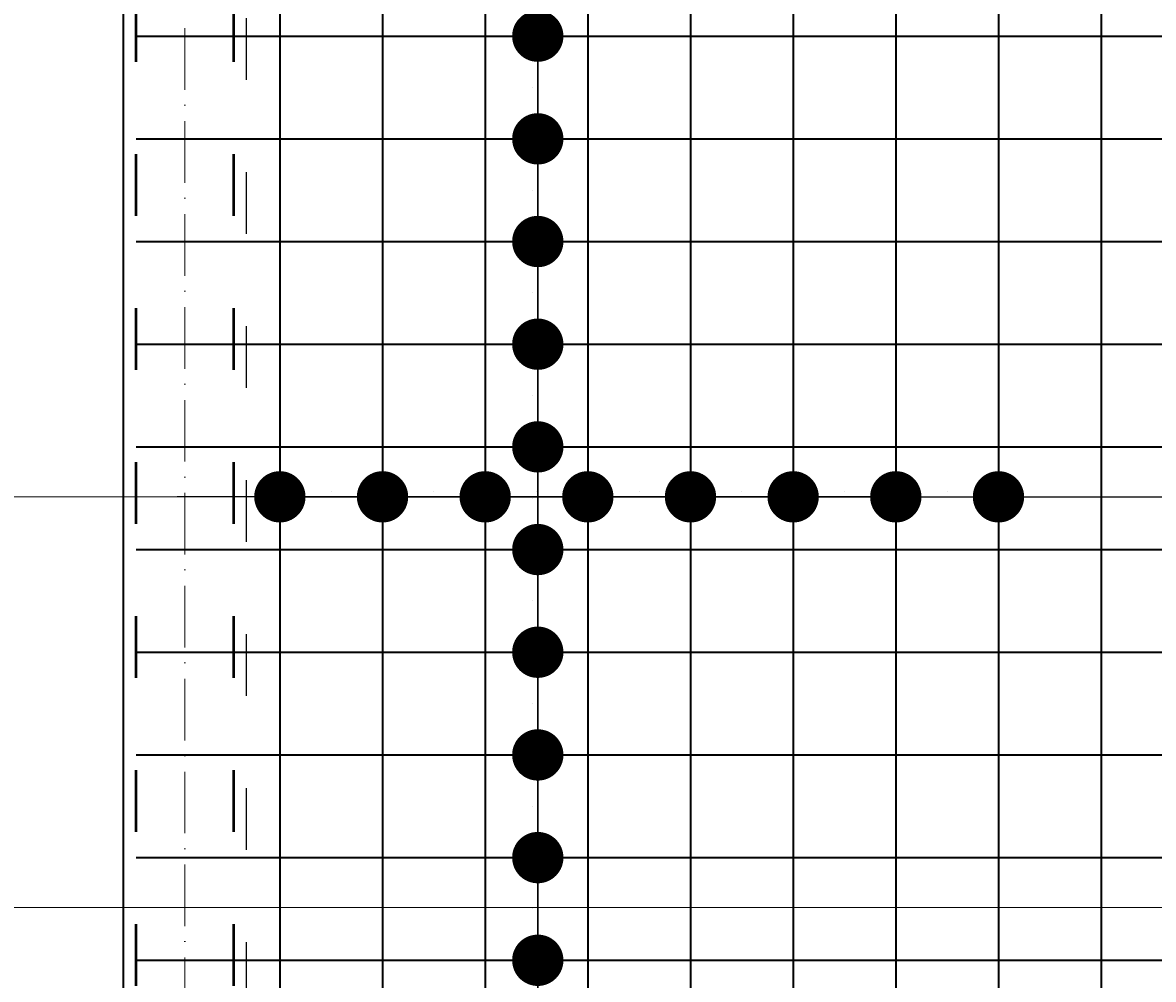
# Model space of a CAD drawing. Header units: millimetres. Extents: x 300938 to 312016, y 11971 to 20881.
# Tile 38 of 239: x 306619 to 306839, y 14896 to 15082. Entities that reach past the tile are written whole.
import ezdxf

# ---------------------------------------------------------------- set-up
doc = ezdxf.new("R2010")
doc.units = ezdxf.units.MM
doc.linetypes.add('ACAD_ISO03W100', pattern=[30, 12, -18])
doc.linetypes.add('ACAD_ISO10W100', pattern=[18, 12, -3, 0, -3])
for name, color, linetype, lineweight in [('konstrukcja', 3, 'Continuous', 35), ('konstrukcja wymiary', 1, 'Continuous', 13), ('osie', 5, 'ACAD_ISO10W100', 13), ('zbrojenie', 4, 'Continuous', 50), ('zbrojenie płyty', 141, 'Continuous', 35)]:
    doc.layers.add(name, color=color, linetype=linetype, lineweight=lineweight)
doc.layers.add('przerywane', color=6, linetype='ACAD_ISO03W100')
doc.styles.add('KONSTRUKCJA', font='romand.shx', dxfattribs={"oblique": 10})
doc.styles.get("Standard").update_dxf_attribs({"font": 'romand.shx', "oblique": 10})
doc.dimstyles.new('150', dxfattribs={"dimtxt": 10, "dimasz": 7, "dimexe": 1.25, "dimexo": 0.625, "dimgap": 3, "dimtad": 1, "dimdec": 0, "dimrnd": 0.5, "dimtxsty": 'KONSTRUKCJA', "dimblk": 'ARCHTICK', "dimcen": 2.5, "dimadec": 0, "dimazin": 0, "dimtfac": 1, "dimtdec": 0, "dimtix": 1, "dimtmove": 0, "dimatfit": 3, "dimfxl": 4, "dimfxlon": 1, "dimarcsym": 0})
doc.dimstyles.new('kropki', dxfattribs={"dimtxt": 0.001, "dimasz": 10, "dimexe": 1.25, "dimexo": 0.625, "dimgap": 1, "dimtad": 1, "dimtxsty": 'Standard', "dimblk": 'DOT', "dimcen": 2.5, "dimadec": 0, "dimazin": 0, "dimtfac": 1, "dimtmove": 0, "dimatfit": 3, "dimfxl": 1, "dimfxlon": 1, "dimarcsym": 0})

# ---------------------------------------------------------------- blocks, each defined once
blk = doc.blocks.new('_ArchTick')
at = {"color": 0, "linetype": 'ByBlock', "lineweight": 13, "const_width": 0.15}
blk.add_lwpolyline([(-0.5, -0.5), (0.5, 0.5)], dxfattribs=at)
blk = doc.blocks.new('*D2090')
at = {"layer": 'Defpoints', "color": 0, "transparency": 16777216}
for p in [(307580.44, 14981.32), (306548.44, 14393.22), (306662.44, 14393.22)]:
    blk.add_point(p, dxfattribs=at)
at = {"layer": 'konstrukcja wymiary', "color": 0, "lineweight": -2, "transparency": 16777216}
for p, q in [((306552.44, 14981.32), (306547.19, 14981.32)), ((306548.44, 14981.32), (306548.44, 14393.22)), ((306552.44, 14393.22), (306547.19, 14393.22))]:
    blk.add_line(p, q, dxfattribs=at)
at = {"layer": 'konstrukcja wymiary', "color": 0, "lineweight": -2, "transparency": 16777216, "xscale": 7, "yscale": 7, "zscale": 7}
for p, rotation in [((306548.44, 14981.32), 90), ((306548.44, 14393.22), 270)]:
    blk.add_blockref('_ArchTick', p, dxfattribs=dict(at, rotation=rotation))
at = {"layer": 'konstrukcja wymiary', "color": 0, "transparency": 16777216, "insert": (306540.44, 14687.27), "char_height": 10, "attachment_point": 5, "rotation": 90, "style": 'KONSTRUKCJA'}
blk.add_mtext('588', dxfattribs=at)
blk = doc.blocks.new('*D2093')
at = {"layer": 'Defpoints', "color": 0, "transparency": 16777216}
for p in [(306638.44, 15279.22), (306518.44, 14699.22), (306638.44, 14699.22)]:
    blk.add_point(p, dxfattribs=at)
at = {"layer": 'konstrukcja wymiary', "color": 0, "lineweight": -2, "transparency": 16777216}
for p, q in [((306522.44, 15279.22), (306517.19, 15279.22)), ((306518.44, 15279.22), (306518.44, 14699.22)), ((306522.44, 14699.22), (306517.19, 14699.22))]:
    blk.add_line(p, q, dxfattribs=at)
at = {"layer": 'konstrukcja wymiary', "color": 0, "lineweight": -2, "transparency": 16777216, "xscale": 7, "yscale": 7, "zscale": 7}
for p, rotation in [((306518.44, 15279.22), 90), ((306518.44, 14699.22), 270)]:
    blk.add_blockref('_ArchTick', p, dxfattribs=dict(at, rotation=rotation))
at = {"layer": 'konstrukcja wymiary', "color": 0, "transparency": 16777216, "insert": (306510.44, 14989.22), "char_height": 10, "attachment_point": 5, "rotation": 90, "style": 'KONSTRUKCJA'}
blk.add_mtext('580', dxfattribs=at)
blk = doc.blocks.new('*D2096')
at = {"layer": 'Defpoints', "color": 0, "transparency": 16777216}
for p in [(306488.44, 15291.22), (306638.44, 15291.22), (306638.44, 14052.22)]:
    blk.add_point(p, dxfattribs=at)
at = {"layer": 'konstrukcja wymiary', "color": 0, "lineweight": -2, "transparency": 16777216}
for p, q in [((306492.44, 15291.22), (306487.19, 15291.22)), ((306488.44, 14052.22), (306488.44, 15291.22)), ((306492.44, 14052.22), (306487.19, 14052.22))]:
    blk.add_line(p, q, dxfattribs=at)
at = {"layer": 'konstrukcja wymiary', "color": 0, "lineweight": -2, "transparency": 16777216, "xscale": 7, "yscale": 7, "zscale": 7}
for p, rotation in [((306488.44, 15291.22), 90), ((306488.44, 14052.22), 270)]:
    blk.add_blockref('_ArchTick', p, dxfattribs=dict(at, rotation=rotation))
at = {"layer": 'konstrukcja wymiary', "color": 0, "transparency": 16777216, "insert": (306480.44, 14671.72), "char_height": 10, "attachment_point": 5, "rotation": 90, "style": 'KONSTRUKCJA'}
blk.add_mtext('1239', dxfattribs=at)
blk = doc.blocks.new('*D2097')
at = {"layer": 'Defpoints', "color": 0, "transparency": 16777216}
for p in [(306662.44, 15501.22), (306638.44, 15291.22), (306662.44, 14353.22)]:
    blk.add_point(p, dxfattribs=at)
at = {"layer": 'konstrukcja wymiary', "color": 0, "lineweight": -2, "transparency": 16777216}
for p, q in [((306638.44, 15497.22), (306638.44, 15502.47)), ((306662.44, 15497.22), (306662.44, 15502.47)), ((306638.44, 15501.22), (306631.44, 15501.22)), ((306638.44, 15501.22), (306662.44, 15501.22)), ((306662.44, 15501.22), (306669.44, 15501.22))]:
    blk.add_line(p, q, dxfattribs=at)
at = {"layer": 'konstrukcja wymiary', "color": 0, "lineweight": -2, "transparency": 16777216, "xscale": 7, "yscale": 7, "zscale": 7}
blk.add_blockref('_ArchTick', (306638.44, 15501.22), dxfattribs=at)
at = {"layer": 'konstrukcja wymiary', "color": 0, "lineweight": -2, "transparency": 16777216, "xscale": 7, "yscale": 7, "zscale": 7, "rotation": 180}
blk.add_blockref('_ArchTick', (306662.44, 15501.22), dxfattribs=at)
at = {"layer": 'konstrukcja wymiary', "color": 0, "transparency": 16777216, "insert": (306650.44, 15509.22), "char_height": 10, "attachment_point": 5, "style": 'KONSTRUKCJA'}
blk.add_mtext('24', dxfattribs=at)
blk = doc.blocks.new('*D2098')
at = {"layer": 'Defpoints', "color": 0, "transparency": 16777216}
for p in [(306826.44, 15501.22), (306826.44, 14393.22), (306662.44, 14353.22)]:
    blk.add_point(p, dxfattribs=at)
at = {"layer": 'konstrukcja wymiary', "color": 0, "lineweight": -2, "transparency": 16777216}
for p, q in [((306662.44, 15497.22), (306662.44, 15502.47)), ((306826.44, 15497.22), (306826.44, 15502.47)), ((306662.44, 15501.22), (306826.44, 15501.22))]:
    blk.add_line(p, q, dxfattribs=at)
at = {"layer": 'konstrukcja wymiary', "color": 0, "lineweight": -2, "transparency": 16777216, "xscale": 7, "yscale": 7, "zscale": 7, "rotation": 180}
blk.add_blockref('_ArchTick', (306662.44, 15501.22), dxfattribs=at)
at = {"layer": 'konstrukcja wymiary', "color": 0, "lineweight": -2, "transparency": 16777216, "xscale": 7, "yscale": 7, "zscale": 7}
blk.add_blockref('_ArchTick', (306826.44, 15501.22), dxfattribs=at)
at = {"layer": 'konstrukcja wymiary', "color": 0, "transparency": 16777216, "insert": (306744.44, 15509.22), "char_height": 10, "attachment_point": 5, "style": 'KONSTRUKCJA'}
blk.add_mtext('164', dxfattribs=at)
blk = doc.blocks.new('*D2099')
at = {"layer": 'Defpoints', "color": 0, "transparency": 16777216}
for p in [(307282.44, 15501.22), (307282.44, 14520.22), (306826.44, 14393.22)]:
    blk.add_point(p, dxfattribs=at)
at = {"layer": 'konstrukcja wymiary', "color": 0, "lineweight": -2, "transparency": 16777216}
for p, q in [((306826.44, 15497.22), (306826.44, 15502.47)), ((307282.44, 15497.22), (307282.44, 15502.47)), ((306826.44, 15501.22), (307282.44, 15501.22))]:
    blk.add_line(p, q, dxfattribs=at)
at = {"layer": 'konstrukcja wymiary', "color": 0, "lineweight": -2, "transparency": 16777216, "xscale": 7, "yscale": 7, "zscale": 7, "rotation": 180}
blk.add_blockref('_ArchTick', (306826.44, 15501.22), dxfattribs=at)
at = {"layer": 'konstrukcja wymiary', "color": 0, "lineweight": -2, "transparency": 16777216, "xscale": 7, "yscale": 7, "zscale": 7}
blk.add_blockref('_ArchTick', (307282.44, 15501.22), dxfattribs=at)
at = {"layer": 'konstrukcja wymiary', "color": 0, "transparency": 16777216, "insert": (307054.44, 15509.22), "char_height": 10, "attachment_point": 5, "style": 'KONSTRUKCJA'}
blk.add_mtext('456', dxfattribs=at)
blk = doc.blocks.new('_Dot')
at = {"color": 0, "linetype": 'ByBlock', "lineweight": -2}
blk.add_line((-0.5, 0), (-1, 0), dxfattribs=at)
at = {"color": 0, "linetype": 'ByBlock', "const_width": 0.5}
blk.add_lwpolyline([(-0.25, 0, 1), (0.25, 0, 1)], format="xyb", close=True, dxfattribs=at)
blk = doc.blocks.new('*D2150')
at = {"layer": 'Defpoints', "color": 0, "transparency": 16777216}
for p in [(306708.94, 15119.72), (306708.94, 15099.72), (306719.19, 15099.72)]:
    blk.add_point(p, dxfattribs=at)
at = {"layer": 'konstrukcja wymiary', "color": 0, "lineweight": -2, "transparency": 16777216}
for p, q in [((306719.19, 15129.72), (306719.19, 15139.72)), ((306718.19, 15119.72), (306720.44, 15119.72)), ((306719.19, 15119.72), (306719.19, 15099.72)), ((306718.19, 15099.72), (306720.44, 15099.72)), ((306719.19, 15089.72), (306719.19, 15079.72))]:
    blk.add_line(p, q, dxfattribs=at)
at = {"layer": 'konstrukcja wymiary', "color": 0, "lineweight": -2, "transparency": 16777216, "xscale": 10, "yscale": 10, "zscale": 10}
for p, rotation in [((306719.19, 15119.72), 270), ((306719.19, 15099.72), 90)]:
    blk.add_blockref('_Dot', p, dxfattribs=dict(at, rotation=rotation))
at = {"layer": 'konstrukcja wymiary', "color": 0, "transparency": 16777216, "insert": (306718.19, 15109.72), "char_height": 0.001, "attachment_point": 5, "rotation": 90}
blk.add_mtext('20', dxfattribs=at)
blk = doc.blocks.new('*D2151')
at = {"layer": 'Defpoints', "color": 0, "transparency": 16777216}
for p in [(306708.94, 15099.72), (306708.94, 15079.72), (306719.19, 15079.72)]:
    blk.add_point(p, dxfattribs=at)
at = {"layer": 'konstrukcja wymiary', "color": 0, "lineweight": -2, "transparency": 16777216}
for p, q in [((306719.19, 15109.72), (306719.19, 15119.72)), ((306718.19, 15099.72), (306720.44, 15099.72)), ((306719.19, 15099.72), (306719.19, 15079.72)), ((306718.19, 15079.72), (306720.44, 15079.72)), ((306719.19, 15069.72), (306719.19, 15059.72))]:
    blk.add_line(p, q, dxfattribs=at)
at = {"layer": 'konstrukcja wymiary', "color": 0, "lineweight": -2, "transparency": 16777216, "xscale": 10, "yscale": 10, "zscale": 10}
for p, rotation in [((306719.19, 15099.72), 270), ((306719.19, 15079.72), 90)]:
    blk.add_blockref('_Dot', p, dxfattribs=dict(at, rotation=rotation))
at = {"layer": 'konstrukcja wymiary', "color": 0, "transparency": 16777216, "insert": (306718.19, 15089.72), "char_height": 0.001, "attachment_point": 5, "rotation": 90}
blk.add_mtext('20', dxfattribs=at)
blk = doc.blocks.new('*D2152')
at = {"layer": 'Defpoints', "color": 0, "transparency": 16777216}
for p in [(306708.94, 15079.72), (306708.94, 15059.72), (306719.19, 15059.72)]:
    blk.add_point(p, dxfattribs=at)
at = {"layer": 'konstrukcja wymiary', "color": 0, "lineweight": -2, "transparency": 16777216}
for p, q in [((306719.19, 15089.72), (306719.19, 15099.72)), ((306718.19, 15079.72), (306720.44, 15079.72)), ((306719.19, 15079.72), (306719.19, 15059.72)), ((306718.19, 15059.72), (306720.44, 15059.72)), ((306719.19, 15049.72), (306719.19, 15039.72))]:
    blk.add_line(p, q, dxfattribs=at)
at = {"layer": 'konstrukcja wymiary', "color": 0, "lineweight": -2, "transparency": 16777216, "xscale": 10, "yscale": 10, "zscale": 10}
for p, rotation in [((306719.19, 15079.72), 270), ((306719.19, 15059.72), 90)]:
    blk.add_blockref('_Dot', p, dxfattribs=dict(at, rotation=rotation))
at = {"layer": 'konstrukcja wymiary', "color": 0, "transparency": 16777216, "insert": (306718.19, 15069.72), "char_height": 0.001, "attachment_point": 5, "rotation": 90}
blk.add_mtext('20', dxfattribs=at)
blk = doc.blocks.new('*D2153')
at = {"layer": 'Defpoints', "color": 0, "transparency": 16777216}
for p in [(306708.94, 15059.72), (306708.94, 15039.72), (306719.19, 15039.72)]:
    blk.add_point(p, dxfattribs=at)
at = {"layer": 'konstrukcja wymiary', "color": 0, "lineweight": -2, "transparency": 16777216}
for p, q in [((306719.19, 15069.72), (306719.19, 15079.72)), ((306718.19, 15059.72), (306720.44, 15059.72)), ((306719.19, 15059.72), (306719.19, 15039.72)), ((306718.19, 15039.72), (306720.44, 15039.72)), ((306719.19, 15029.72), (306719.19, 15019.72))]:
    blk.add_line(p, q, dxfattribs=at)
at = {"layer": 'konstrukcja wymiary', "color": 0, "lineweight": -2, "transparency": 16777216, "xscale": 10, "yscale": 10, "zscale": 10}
for p, rotation in [((306719.19, 15059.72), 270), ((306719.19, 15039.72), 90)]:
    blk.add_blockref('_Dot', p, dxfattribs=dict(at, rotation=rotation))
at = {"layer": 'konstrukcja wymiary', "color": 0, "transparency": 16777216, "insert": (306718.19, 15049.72), "char_height": 0.001, "attachment_point": 5, "rotation": 90}
blk.add_mtext('20', dxfattribs=at)
blk = doc.blocks.new('*D2154')
at = {"layer": 'Defpoints', "color": 0, "transparency": 16777216}
for p in [(306708.94, 15039.72), (306708.94, 15019.72), (306719.19, 15019.72)]:
    blk.add_point(p, dxfattribs=at)
at = {"layer": 'konstrukcja wymiary', "color": 0, "lineweight": -2, "transparency": 16777216}
for p, q in [((306719.19, 15049.72), (306719.19, 15059.72)), ((306718.19, 15039.72), (306720.44, 15039.72)), ((306719.19, 15039.72), (306719.19, 15019.72)), ((306718.19, 15019.72), (306720.44, 15019.72)), ((306719.19, 15009.72), (306719.19, 14999.72))]:
    blk.add_line(p, q, dxfattribs=at)
at = {"layer": 'konstrukcja wymiary', "color": 0, "lineweight": -2, "transparency": 16777216, "xscale": 10, "yscale": 10, "zscale": 10}
for p, rotation in [((306719.19, 15039.72), 270), ((306719.19, 15019.72), 90)]:
    blk.add_blockref('_Dot', p, dxfattribs=dict(at, rotation=rotation))
at = {"layer": 'konstrukcja wymiary', "color": 0, "transparency": 16777216, "insert": (306718.19, 15029.72), "char_height": 0.001, "attachment_point": 5, "rotation": 90}
blk.add_mtext('20', dxfattribs=at)
blk = doc.blocks.new('*D2155')
at = {"layer": 'Defpoints', "color": 0, "transparency": 16777216}
for p in [(306708.94, 15019.72), (306708.94, 14999.72), (306719.19, 14999.72)]:
    blk.add_point(p, dxfattribs=at)
at = {"layer": 'konstrukcja wymiary', "color": 0, "lineweight": -2, "transparency": 16777216}
for p, q in [((306719.19, 15029.72), (306719.19, 15039.72)), ((306718.19, 15019.72), (306720.44, 15019.72)), ((306719.19, 15019.72), (306719.19, 14999.72)), ((306718.19, 14999.72), (306720.44, 14999.72)), ((306719.19, 14989.72), (306719.19, 14979.72))]:
    blk.add_line(p, q, dxfattribs=at)
at = {"layer": 'konstrukcja wymiary', "color": 0, "lineweight": -2, "transparency": 16777216, "xscale": 10, "yscale": 10, "zscale": 10}
for p, rotation in [((306719.19, 15019.72), 270), ((306719.19, 14999.72), 90)]:
    blk.add_blockref('_Dot', p, dxfattribs=dict(at, rotation=rotation))
at = {"layer": 'konstrukcja wymiary', "color": 0, "transparency": 16777216, "insert": (306718.19, 15009.72), "char_height": 0.001, "attachment_point": 5, "rotation": 90}
blk.add_mtext('20', dxfattribs=at)
blk = doc.blocks.new('*D2156')
at = {"layer": 'Defpoints', "color": 0, "transparency": 16777216}
for p in [(306708.94, 14999.72), (306708.94, 14979.72), (306719.19, 14979.72)]:
    blk.add_point(p, dxfattribs=at)
at = {"layer": 'konstrukcja wymiary', "color": 0, "lineweight": -2, "transparency": 16777216}
for p, q in [((306719.19, 15009.72), (306719.19, 15019.72)), ((306718.19, 14999.72), (306720.44, 14999.72)), ((306719.19, 14999.72), (306719.19, 14979.72)), ((306718.19, 14979.72), (306720.44, 14979.72)), ((306719.19, 14969.72), (306719.19, 14959.72))]:
    blk.add_line(p, q, dxfattribs=at)
at = {"layer": 'konstrukcja wymiary', "color": 0, "lineweight": -2, "transparency": 16777216, "xscale": 10, "yscale": 10, "zscale": 10}
for p, rotation in [((306719.19, 14999.72), 270), ((306719.19, 14979.72), 90)]:
    blk.add_blockref('_Dot', p, dxfattribs=dict(at, rotation=rotation))
at = {"layer": 'konstrukcja wymiary', "color": 0, "transparency": 16777216, "insert": (306718.19, 14989.72), "char_height": 0.001, "attachment_point": 5, "rotation": 90}
blk.add_mtext('20', dxfattribs=at)
blk = doc.blocks.new('*D2157')
at = {"layer": 'Defpoints', "color": 0, "transparency": 16777216}
for p in [(306708.94, 14979.72), (306708.94, 14959.72), (306719.19, 14959.72)]:
    blk.add_point(p, dxfattribs=at)
at = {"layer": 'konstrukcja wymiary', "color": 0, "lineweight": -2, "transparency": 16777216}
for p, q in [((306719.19, 14989.72), (306719.19, 14999.72)), ((306718.19, 14979.72), (306720.44, 14979.72)), ((306719.19, 14979.72), (306719.19, 14959.72)), ((306718.19, 14959.72), (306720.44, 14959.72)), ((306719.19, 14949.72), (306719.19, 14939.72))]:
    blk.add_line(p, q, dxfattribs=at)
at = {"layer": 'konstrukcja wymiary', "color": 0, "lineweight": -2, "transparency": 16777216, "xscale": 10, "yscale": 10, "zscale": 10}
for p, rotation in [((306719.19, 14979.72), 270), ((306719.19, 14959.72), 90)]:
    blk.add_blockref('_Dot', p, dxfattribs=dict(at, rotation=rotation))
at = {"layer": 'konstrukcja wymiary', "color": 0, "transparency": 16777216, "insert": (306718.19, 14969.72), "char_height": 0.001, "attachment_point": 5, "rotation": 90}
blk.add_mtext('20', dxfattribs=at)
blk = doc.blocks.new('*D2158')
at = {"layer": 'Defpoints', "color": 0, "transparency": 16777216}
for p in [(306708.94, 14959.72), (306708.94, 14939.72), (306719.19, 14939.72)]:
    blk.add_point(p, dxfattribs=at)
at = {"layer": 'konstrukcja wymiary', "color": 0, "lineweight": -2, "transparency": 16777216}
for p, q in [((306719.19, 14969.72), (306719.19, 14979.72)), ((306718.19, 14959.72), (306720.44, 14959.72)), ((306719.19, 14959.72), (306719.19, 14939.72)), ((306718.19, 14939.72), (306720.44, 14939.72)), ((306719.19, 14929.72), (306719.19, 14919.72))]:
    blk.add_line(p, q, dxfattribs=at)
at = {"layer": 'konstrukcja wymiary', "color": 0, "lineweight": -2, "transparency": 16777216, "xscale": 10, "yscale": 10, "zscale": 10}
for p, rotation in [((306719.19, 14959.72), 270), ((306719.19, 14939.72), 90)]:
    blk.add_blockref('_Dot', p, dxfattribs=dict(at, rotation=rotation))
at = {"layer": 'konstrukcja wymiary', "color": 0, "transparency": 16777216, "insert": (306718.19, 14949.72), "char_height": 0.001, "attachment_point": 5, "rotation": 90}
blk.add_mtext('20', dxfattribs=at)
blk = doc.blocks.new('*D2159')
at = {"layer": 'Defpoints', "color": 0, "transparency": 16777216}
for p in [(306708.94, 14939.72), (306708.94, 14919.72), (306719.19, 14919.72)]:
    blk.add_point(p, dxfattribs=at)
at = {"layer": 'konstrukcja wymiary', "color": 0, "lineweight": -2, "transparency": 16777216}
for p, q in [((306719.19, 14949.72), (306719.19, 14959.72)), ((306718.19, 14939.72), (306720.44, 14939.72)), ((306719.19, 14939.72), (306719.19, 14919.72)), ((306718.19, 14919.72), (306720.44, 14919.72)), ((306719.19, 14909.72), (306719.19, 14899.72))]:
    blk.add_line(p, q, dxfattribs=at)
at = {"layer": 'konstrukcja wymiary', "color": 0, "lineweight": -2, "transparency": 16777216, "xscale": 10, "yscale": 10, "zscale": 10}
for p, rotation in [((306719.19, 14939.72), 270), ((306719.19, 14919.72), 90)]:
    blk.add_blockref('_Dot', p, dxfattribs=dict(at, rotation=rotation))
at = {"layer": 'konstrukcja wymiary', "color": 0, "transparency": 16777216, "insert": (306718.19, 14929.72), "char_height": 0.001, "attachment_point": 5, "rotation": 90}
blk.add_mtext('20', dxfattribs=at)
blk = doc.blocks.new('*D2160')
at = {"layer": 'Defpoints', "color": 0, "transparency": 16777216}
for p in [(306708.94, 14919.72), (306708.94, 14899.72), (306719.19, 14899.72)]:
    blk.add_point(p, dxfattribs=at)
at = {"layer": 'konstrukcja wymiary', "color": 0, "lineweight": -2, "transparency": 16777216}
for p, q in [((306719.19, 14929.72), (306719.19, 14939.72)), ((306718.19, 14919.72), (306720.44, 14919.72)), ((306719.19, 14919.72), (306719.19, 14899.72)), ((306718.19, 14899.72), (306720.44, 14899.72)), ((306719.19, 14889.72), (306719.19, 14879.72))]:
    blk.add_line(p, q, dxfattribs=at)
at = {"layer": 'konstrukcja wymiary', "color": 0, "lineweight": -2, "transparency": 16777216, "xscale": 10, "yscale": 10, "zscale": 10}
for p, rotation in [((306719.19, 14919.72), 270), ((306719.19, 14899.72), 90)]:
    blk.add_blockref('_Dot', p, dxfattribs=dict(at, rotation=rotation))
at = {"layer": 'konstrukcja wymiary', "color": 0, "transparency": 16777216, "insert": (306718.19, 14909.72), "char_height": 0.001, "attachment_point": 5, "rotation": 90}
blk.add_mtext('20', dxfattribs=at)
blk = doc.blocks.new('*D2161')
at = {"layer": 'Defpoints', "color": 0, "transparency": 16777216}
for p in [(306708.94, 14899.72), (306708.94, 14879.72), (306719.19, 14879.72)]:
    blk.add_point(p, dxfattribs=at)
at = {"layer": 'konstrukcja wymiary', "color": 0, "lineweight": -2, "transparency": 16777216}
for p, q in [((306719.19, 14909.72), (306719.19, 14919.72)), ((306718.19, 14899.72), (306720.44, 14899.72)), ((306719.19, 14899.72), (306719.19, 14879.72)), ((306718.19, 14879.72), (306720.44, 14879.72)), ((306719.19, 14869.72), (306719.19, 14859.72))]:
    blk.add_line(p, q, dxfattribs=at)
at = {"layer": 'konstrukcja wymiary', "color": 0, "lineweight": -2, "transparency": 16777216, "xscale": 10, "yscale": 10, "zscale": 10}
for p, rotation in [((306719.19, 14899.72), 270), ((306719.19, 14879.72), 90)]:
    blk.add_blockref('_Dot', p, dxfattribs=dict(at, rotation=rotation))
at = {"layer": 'konstrukcja wymiary', "color": 0, "transparency": 16777216, "insert": (306718.19, 14889.72), "char_height": 0.001, "attachment_point": 5, "rotation": 90}
blk.add_mtext('20', dxfattribs=at)
blk = doc.blocks.new('*D2162')
at = {"layer": 'Defpoints', "color": 0, "transparency": 16777216}
for p in [(306708.94, 14879.72), (306708.94, 14859.72), (306719.19, 14859.72)]:
    blk.add_point(p, dxfattribs=at)
at = {"layer": 'konstrukcja wymiary', "color": 0, "lineweight": -2, "transparency": 16777216}
for p, q in [((306719.19, 14889.72), (306719.19, 14899.72)), ((306718.19, 14879.72), (306720.44, 14879.72)), ((306719.19, 14879.72), (306719.19, 14859.72)), ((306718.19, 14859.72), (306720.44, 14859.72)), ((306719.19, 14849.72), (306719.19, 14839.72))]:
    blk.add_line(p, q, dxfattribs=at)
at = {"layer": 'konstrukcja wymiary', "color": 0, "lineweight": -2, "transparency": 16777216, "xscale": 10, "yscale": 10, "zscale": 10}
for p, rotation in [((306719.19, 14879.72), 270), ((306719.19, 14859.72), 90)]:
    blk.add_blockref('_Dot', p, dxfattribs=dict(at, rotation=rotation))
at = {"layer": 'konstrukcja wymiary', "color": 0, "transparency": 16777216, "insert": (306718.19, 14869.72), "char_height": 0.001, "attachment_point": 5, "rotation": 90}
blk.add_mtext('20', dxfattribs=at)
blk = doc.blocks.new('*D2310')
at = {"layer": 'Defpoints', "color": 0, "transparency": 16777216}
for p in [(306668.94, 14999.72), (306688.94, 14999.72), (306688.94, 14989.99)]:
    blk.add_point(p, dxfattribs=at)
at = {"layer": 'konstrukcja wymiary', "color": 0, "lineweight": -2, "transparency": 16777216}
for p, q in [((306658.94, 14989.99), (306648.94, 14989.99)), ((306668.94, 14990.99), (306668.94, 14988.74)), ((306668.94, 14989.99), (306688.94, 14989.99)), ((306688.94, 14990.99), (306688.94, 14988.74)), ((306698.94, 14989.99), (306708.94, 14989.99))]:
    blk.add_line(p, q, dxfattribs=at)
at = {"layer": 'konstrukcja wymiary', "color": 0, "lineweight": -2, "transparency": 16777216, "xscale": 10, "yscale": 10, "zscale": 10}
blk.add_blockref('_Dot', (306668.94, 14989.99), dxfattribs=at)
at = {"layer": 'konstrukcja wymiary', "color": 0, "lineweight": -2, "transparency": 16777216, "xscale": 10, "yscale": 10, "zscale": 10, "rotation": 180}
blk.add_blockref('_Dot', (306688.94, 14989.99), dxfattribs=at)
at = {"layer": 'konstrukcja wymiary', "color": 0, "transparency": 16777216, "insert": (306678.94, 14990.99), "char_height": 0.001, "attachment_point": 5}
blk.add_mtext('20', dxfattribs=at)
blk = doc.blocks.new('*D2311')
at = {"layer": 'Defpoints', "color": 0, "transparency": 16777216}
for p in [(306688.94, 14999.72), (306708.94, 14999.72), (306708.94, 14989.99)]:
    blk.add_point(p, dxfattribs=at)
at = {"layer": 'konstrukcja wymiary', "color": 0, "lineweight": -2, "transparency": 16777216}
for p, q in [((306678.94, 14989.99), (306668.94, 14989.99)), ((306688.94, 14990.99), (306688.94, 14988.74)), ((306688.94, 14989.99), (306708.94, 14989.99)), ((306708.94, 14990.99), (306708.94, 14988.74)), ((306718.94, 14989.99), (306728.94, 14989.99))]:
    blk.add_line(p, q, dxfattribs=at)
at = {"layer": 'konstrukcja wymiary', "color": 0, "lineweight": -2, "transparency": 16777216, "xscale": 10, "yscale": 10, "zscale": 10}
blk.add_blockref('_Dot', (306688.94, 14989.99), dxfattribs=at)
at = {"layer": 'konstrukcja wymiary', "color": 0, "lineweight": -2, "transparency": 16777216, "xscale": 10, "yscale": 10, "zscale": 10, "rotation": 180}
blk.add_blockref('_Dot', (306708.94, 14989.99), dxfattribs=at)
at = {"layer": 'konstrukcja wymiary', "color": 0, "transparency": 16777216, "insert": (306698.94, 14990.99), "char_height": 0.001, "attachment_point": 5}
blk.add_mtext('20', dxfattribs=at)
blk = doc.blocks.new('*D2312')
at = {"layer": 'Defpoints', "color": 0, "transparency": 16777216}
for p in [(306708.94, 14999.72), (306728.94, 14999.72), (306728.94, 14989.99)]:
    blk.add_point(p, dxfattribs=at)
at = {"layer": 'konstrukcja wymiary', "color": 0, "lineweight": -2, "transparency": 16777216}
for p, q in [((306698.94, 14989.99), (306688.94, 14989.99)), ((306708.94, 14990.99), (306708.94, 14988.74)), ((306708.94, 14989.99), (306728.94, 14989.99)), ((306728.94, 14990.99), (306728.94, 14988.74)), ((306738.94, 14989.99), (306748.94, 14989.99))]:
    blk.add_line(p, q, dxfattribs=at)
at = {"layer": 'konstrukcja wymiary', "color": 0, "lineweight": -2, "transparency": 16777216, "xscale": 10, "yscale": 10, "zscale": 10}
blk.add_blockref('_Dot', (306708.94, 14989.99), dxfattribs=at)
at = {"layer": 'konstrukcja wymiary', "color": 0, "lineweight": -2, "transparency": 16777216, "xscale": 10, "yscale": 10, "zscale": 10, "rotation": 180}
blk.add_blockref('_Dot', (306728.94, 14989.99), dxfattribs=at)
at = {"layer": 'konstrukcja wymiary', "color": 0, "transparency": 16777216, "insert": (306718.94, 14990.99), "char_height": 0.001, "attachment_point": 5}
blk.add_mtext('20', dxfattribs=at)
blk = doc.blocks.new('*D2313')
at = {"layer": 'Defpoints', "color": 0, "transparency": 16777216}
for p in [(306728.94, 14999.72), (306748.94, 14999.72), (306748.94, 14989.99)]:
    blk.add_point(p, dxfattribs=at)
at = {"layer": 'konstrukcja wymiary', "color": 0, "lineweight": -2, "transparency": 16777216}
for p, q in [((306718.94, 14989.99), (306708.94, 14989.99)), ((306728.94, 14990.99), (306728.94, 14988.74)), ((306728.94, 14989.99), (306748.94, 14989.99)), ((306748.94, 14990.99), (306748.94, 14988.74)), ((306758.94, 14989.99), (306768.94, 14989.99))]:
    blk.add_line(p, q, dxfattribs=at)
at = {"layer": 'konstrukcja wymiary', "color": 0, "lineweight": -2, "transparency": 16777216, "xscale": 10, "yscale": 10, "zscale": 10}
blk.add_blockref('_Dot', (306728.94, 14989.99), dxfattribs=at)
at = {"layer": 'konstrukcja wymiary', "color": 0, "lineweight": -2, "transparency": 16777216, "xscale": 10, "yscale": 10, "zscale": 10, "rotation": 180}
blk.add_blockref('_Dot', (306748.94, 14989.99), dxfattribs=at)
at = {"layer": 'konstrukcja wymiary', "color": 0, "transparency": 16777216, "insert": (306738.94, 14990.99), "char_height": 0.001, "attachment_point": 5}
blk.add_mtext('20', dxfattribs=at)
blk = doc.blocks.new('*D2314')
at = {"layer": 'Defpoints', "color": 0, "transparency": 16777216}
for p in [(306748.94, 14999.72), (306768.94, 14999.72), (306768.94, 14989.99)]:
    blk.add_point(p, dxfattribs=at)
at = {"layer": 'konstrukcja wymiary', "color": 0, "lineweight": -2, "transparency": 16777216}
for p, q in [((306738.94, 14989.99), (306728.94, 14989.99)), ((306748.94, 14990.99), (306748.94, 14988.74)), ((306748.94, 14989.99), (306768.94, 14989.99)), ((306768.94, 14990.99), (306768.94, 14988.74)), ((306778.94, 14989.99), (306788.94, 14989.99))]:
    blk.add_line(p, q, dxfattribs=at)
at = {"layer": 'konstrukcja wymiary', "color": 0, "lineweight": -2, "transparency": 16777216, "xscale": 10, "yscale": 10, "zscale": 10}
blk.add_blockref('_Dot', (306748.94, 14989.99), dxfattribs=at)
at = {"layer": 'konstrukcja wymiary', "color": 0, "lineweight": -2, "transparency": 16777216, "xscale": 10, "yscale": 10, "zscale": 10, "rotation": 180}
blk.add_blockref('_Dot', (306768.94, 14989.99), dxfattribs=at)
at = {"layer": 'konstrukcja wymiary', "color": 0, "transparency": 16777216, "insert": (306758.94, 14990.99), "char_height": 0.001, "attachment_point": 5}
blk.add_mtext('20', dxfattribs=at)
blk = doc.blocks.new('*D2315')
at = {"layer": 'Defpoints', "color": 0, "transparency": 16777216}
for p in [(306768.94, 14999.72), (306788.94, 14999.72), (306788.94, 14989.99)]:
    blk.add_point(p, dxfattribs=at)
at = {"layer": 'konstrukcja wymiary', "color": 0, "lineweight": -2, "transparency": 16777216}
for p, q in [((306758.94, 14989.99), (306748.94, 14989.99)), ((306768.94, 14990.99), (306768.94, 14988.74)), ((306768.94, 14989.99), (306788.94, 14989.99)), ((306788.94, 14990.99), (306788.94, 14988.74)), ((306798.94, 14989.99), (306808.94, 14989.99))]:
    blk.add_line(p, q, dxfattribs=at)
at = {"layer": 'konstrukcja wymiary', "color": 0, "lineweight": -2, "transparency": 16777216, "xscale": 10, "yscale": 10, "zscale": 10}
blk.add_blockref('_Dot', (306768.94, 14989.99), dxfattribs=at)
at = {"layer": 'konstrukcja wymiary', "color": 0, "lineweight": -2, "transparency": 16777216, "xscale": 10, "yscale": 10, "zscale": 10, "rotation": 180}
blk.add_blockref('_Dot', (306788.94, 14989.99), dxfattribs=at)
at = {"layer": 'konstrukcja wymiary', "color": 0, "transparency": 16777216, "insert": (306778.94, 14990.99), "char_height": 0.001, "attachment_point": 5}
blk.add_mtext('20', dxfattribs=at)
blk = doc.blocks.new('*D2316')
at = {"layer": 'Defpoints', "color": 0, "transparency": 16777216}
for p in [(306788.94, 14999.72), (306808.94, 14999.72), (306808.94, 14989.99)]:
    blk.add_point(p, dxfattribs=at)
at = {"layer": 'konstrukcja wymiary', "color": 0, "lineweight": -2, "transparency": 16777216}
for p, q in [((306778.94, 14989.99), (306768.94, 14989.99)), ((306788.94, 14990.99), (306788.94, 14988.74)), ((306788.94, 14989.99), (306808.94, 14989.99)), ((306808.94, 14990.99), (306808.94, 14988.74)), ((306818.94, 14989.99), (306828.94, 14989.99))]:
    blk.add_line(p, q, dxfattribs=at)
at = {"layer": 'konstrukcja wymiary', "color": 0, "lineweight": -2, "transparency": 16777216, "xscale": 10, "yscale": 10, "zscale": 10}
blk.add_blockref('_Dot', (306788.94, 14989.99), dxfattribs=at)
at = {"layer": 'konstrukcja wymiary', "color": 0, "lineweight": -2, "transparency": 16777216, "xscale": 10, "yscale": 10, "zscale": 10, "rotation": 180}
blk.add_blockref('_Dot', (306808.94, 14989.99), dxfattribs=at)
at = {"layer": 'konstrukcja wymiary', "color": 0, "transparency": 16777216, "insert": (306798.94, 14990.99), "char_height": 0.001, "attachment_point": 5}
blk.add_mtext('20', dxfattribs=at)
blk = doc.blocks.new('*D2383')
at = {"layer": 'Defpoints', "color": 0, "transparency": 16777216}
for p in [(306808.94, 14999.72), (308248.9, 14989.99), (308248.9, 14979.72)]:
    blk.add_point(p, dxfattribs=at)
at = {"layer": 'konstrukcja wymiary', "color": 0, "lineweight": -2, "transparency": 16777216}
for p, q in [((306808.94, 14990.99), (306808.94, 14988.74)), ((306818.94, 14989.99), (308238.9, 14989.99)), ((308248.9, 14988.99), (308248.9, 14991.24))]:
    blk.add_line(p, q, dxfattribs=at)
at = {"layer": 'konstrukcja wymiary', "color": 0, "lineweight": -2, "transparency": 16777216, "xscale": 10, "yscale": 10, "zscale": 10, "rotation": 180}
blk.add_blockref('_Dot', (306808.94, 14989.99), dxfattribs=at)
at = {"layer": 'konstrukcja wymiary', "color": 0, "lineweight": -2, "transparency": 16777216, "xscale": 10, "yscale": 10, "zscale": 10}
blk.add_blockref('_Dot', (308248.9, 14989.99), dxfattribs=at)
at = {"layer": 'konstrukcja wymiary', "color": 0, "transparency": 16777216, "insert": (307528.92, 14990.99), "char_height": 0.001, "attachment_point": 5}
blk.add_mtext('1439,96', dxfattribs=at)
blk = doc.blocks.new('*D2862')
at = {"layer": 'Defpoints', "color": 0, "transparency": 16777216}
for p in [(306548.44, 15013.32), (307580.44, 15013.32), (307580.44, 14981.32)]:
    blk.add_point(p, dxfattribs=at)
at = {"layer": 'konstrukcja wymiary', "color": 0, "lineweight": -2, "transparency": 16777216}
for p, q in [((306552.44, 15013.32), (306547.19, 15013.32)), ((306548.44, 14981.32), (306548.44, 15013.32)), ((306552.44, 14981.32), (306547.19, 14981.32))]:
    blk.add_line(p, q, dxfattribs=at)
at = {"layer": 'konstrukcja wymiary', "color": 0, "lineweight": -2, "transparency": 16777216, "xscale": 7, "yscale": 7, "zscale": 7}
for p, rotation in [((306548.44, 15013.32), 90), ((306548.44, 14981.32), 270)]:
    blk.add_blockref('_ArchTick', p, dxfattribs=dict(at, rotation=rotation))
at = {"layer": 'konstrukcja wymiary', "color": 0, "transparency": 16777216, "insert": (306540.44, 14997.32), "char_height": 10, "attachment_point": 5, "rotation": 90, "style": 'KONSTRUKCJA'}
blk.add_mtext('32', dxfattribs=at)
blk = doc.blocks.new('*D2863')
at = {"layer": 'Defpoints', "color": 0, "transparency": 16777216}
for p in [(306548.44, 15291.22), (306638.44, 15291.22), (307580.44, 15013.32)]:
    blk.add_point(p, dxfattribs=at)
at = {"layer": 'konstrukcja wymiary', "color": 0, "lineweight": -2, "transparency": 16777216}
for p, q in [((306552.44, 15291.22), (306547.19, 15291.22)), ((306548.44, 15013.32), (306548.44, 15291.22)), ((306552.44, 15013.32), (306547.19, 15013.32))]:
    blk.add_line(p, q, dxfattribs=at)
at = {"layer": 'konstrukcja wymiary', "color": 0, "lineweight": -2, "transparency": 16777216, "xscale": 7, "yscale": 7, "zscale": 7}
for p, rotation in [((306548.44, 15291.22), 90), ((306548.44, 15013.32), 270)]:
    blk.add_blockref('_ArchTick', p, dxfattribs=dict(at, rotation=rotation))
at = {"layer": 'konstrukcja wymiary', "color": 0, "transparency": 16777216, "insert": (306540.44, 15152.27), "char_height": 10, "attachment_point": 5, "rotation": 90, "style": 'KONSTRUKCJA'}
blk.add_mtext('278', dxfattribs=at)

msp = doc.modelspace()

# ---------------------------------------------------------------- linework, layer by layer
at = {"layer": 'konstrukcja'}
msp.add_line((306638.44, 15291.224), (306638.44, 14052.224), dxfattribs=at)
at = {"layer": 'konstrukcja wymiary'}
for p, q in [((306678.94, 14989.991), (306558.396, 14989.991)), ((307541.44, 14909.991), (306558.396, 14909.991))]:
    msp.add_line(p, q, dxfattribs=at)
at = {"layer": 'osie'}
msp.add_line((306650.44, 15606.148), (306650.44, 13976.332), dxfattribs=at)
at = {"layer": 'przerywane'}
msp.add_line((306662.44, 14711.224), (306662.44, 15267.224), dxfattribs=at)
at = {"layer": 'zbrojenie', "linetype": 'ACAD_ISO03W100'}
for p, q in [((306640.94, 14054.724), (306640.94, 15288.724)), ((306659.94, 14054.724), (306659.94, 15288.724))]:
    msp.add_line(p, q, dxfattribs=at)
at = {"layer": 'zbrojenie płyty'}
for p, q in [((306668.94, 15288.724), (306668.94, 14395.724)), ((306688.94, 15288.724), (306688.94, 14395.724)), ((306708.94, 15288.724), (306708.94, 14395.724)), ((306728.94, 15288.724), (306728.94, 14395.724)), ((306748.94, 15288.724), (306748.94, 14395.724)), ((306768.94, 15288.724), (306768.94, 14395.724)), ((306788.94, 15288.724), (306788.94, 14395.724)), ((306808.94, 15288.724), (306808.94, 14395.724)), ((306828.94, 15288.724), (306828.94, 14689.724)), ((306640.94, 15079.724), (307079.94, 15079.724)), ((306640.94, 15059.724), (307079.94, 15059.724)), ((306640.94, 15039.724), (307079.94, 15039.724)), ((306640.94, 15019.724), (307079.94, 15019.724)), ((306640.94, 14999.724), (307079.94, 14999.724)), ((306640.94, 14979.724), (307079.94, 14979.724)), ((306640.94, 14959.724), (307079.94, 14959.724)), ((306640.94, 14939.724), (307079.94, 14939.724)), ((306640.94, 14919.724), (307079.94, 14919.724)), ((306640.94, 14899.724), (307079.94, 14899.724))]:
    msp.add_line(p, q, dxfattribs=at)

# ---------------------------------------------------------------- dimensions: what is measured, and where the dimension line sits
at = {"layer": 'konstrukcja wymiary'}
for base, p1, p2, dimstyle, picture, middle in [((306662.44, 15501.224), (306638.44, 15291.224), (306662.44, 14353.224), '150', '*D2097', (306650.44, 15509.224)), ((306688.94, 14989.991), (306668.94, 14999.724), (306688.94, 14999.724), 'kropki', '*D2310', (306678.94, 14990.992))]:
    dim = msp.add_linear_dim(base=base, p1=p1, p2=p2, dimstyle=dimstyle, dxfattribs=at)
    dim.commit()
    dim.dimension.update_dxf_attribs({"geometry": picture, "text_midpoint": middle})
for base, p1, p2, dimstyle, picture, middle in [((306826.44, 15501.224), (306662.44, 14353.224), (306826.44, 14393.224), '150', '*D2098', (306744.44, 15509.224)), ((307282.44, 15501.224), (306826.44, 14393.224), (307282.44, 14520.224), '150', '*D2099', (307054.44, 15509.224)), ((306708.94, 14989.991), (306688.94, 14999.724), (306708.94, 14999.724), 'kropki', '*D2311', (306698.94, 14990.992)), ((306728.94, 14989.991), (306708.94, 14999.724), (306728.94, 14999.724), 'kropki', '*D2312', (306718.94, 14990.992)), ((306748.94, 14989.991), (306728.94, 14999.724), (306748.94, 14999.724), 'kropki', '*D2313', (306738.94, 14990.992)), ((306768.94, 14989.991), (306748.94, 14999.724), (306768.94, 14999.724), 'kropki', '*D2314', (306758.94, 14990.992)), ((306788.94, 14989.991), (306768.94, 14999.724), (306788.94, 14999.724), 'kropki', '*D2315', (306778.94, 14990.992)), ((306808.94, 14989.991), (306788.94, 14999.724), (306808.94, 14999.724), 'kropki', '*D2316', (306798.94, 14990.992)), ((308248.897, 14989.991), (306808.94, 14999.724), (308248.897, 14979.724), 'kropki', '*D2383', (307528.918, 14990.992))]:
    dim = msp.add_linear_dim(base=base, p1=p1, p2=p2, dimstyle=dimstyle, override={"dimtmove": 1}, dxfattribs=at)
    dim.commit()
    dim.dimension.update_dxf_attribs({"geometry": picture, "text_midpoint": middle})
for base, p1, p2, picture, middle in [((306488.44, 15291.224), (306638.44, 14052.224), (306638.44, 15291.224), '*D2096', (306480.44, 14671.724)), ((306518.44, 14699.224), (306638.44, 15279.224), (306638.44, 14699.224), '*D2093', (306510.44, 14989.224)), ((306548.44, 14393.224), (307580.44, 14981.324), (306662.44, 14393.224), '*D2090', (306540.44, 14687.274))]:
    dim = msp.add_linear_dim(base=base, p1=p1, p2=p2, angle=90, dimstyle='150', dxfattribs=at)
    dim.commit()
    dim.dimension.update_dxf_attribs({"geometry": picture, "text_midpoint": middle})
for base, p1, p2, dimstyle, picture, middle in [((306548.44, 15291.224), (307580.44, 15013.324), (306638.44, 15291.224), '150', '*D2863', (306540.44, 15152.274)), ((306719.193, 15099.724), (306708.94, 15119.724), (306708.94, 15099.724), 'kropki', '*D2150', (306718.192, 15109.724)), ((306719.193, 15079.724), (306708.94, 15099.724), (306708.94, 15079.724), 'kropki', '*D2151', (306718.192, 15089.724)), ((306719.193, 15059.724), (306708.94, 15079.724), (306708.94, 15059.724), 'kropki', '*D2152', (306718.192, 15069.724)), ((306719.193, 15039.724), (306708.94, 15059.724), (306708.94, 15039.724), 'kropki', '*D2153', (306718.192, 15049.724)), ((306719.193, 15019.724), (306708.94, 15039.724), (306708.94, 15019.724), 'kropki', '*D2154', (306718.192, 15029.724)), ((306719.193, 14999.724), (306708.94, 15019.724), (306708.94, 14999.724), 'kropki', '*D2155', (306718.192, 15009.724)), ((306719.193, 14979.724), (306708.94, 14999.724), (306708.94, 14979.724), 'kropki', '*D2156', (306718.192, 14989.724)), ((306548.44, 15013.324), (307580.44, 14981.324), (307580.44, 15013.324), '150', '*D2862', (306540.44, 14997.324)), ((306719.193, 14959.724), (306708.94, 14979.724), (306708.94, 14959.724), 'kropki', '*D2157', (306718.192, 14969.724)), ((306719.193, 14939.724), (306708.94, 14959.724), (306708.94, 14939.724), 'kropki', '*D2158', (306718.192, 14949.724)), ((306719.193, 14919.724), (306708.94, 14939.724), (306708.94, 14919.724), 'kropki', '*D2159', (306718.192, 14929.724)), ((306719.193, 14899.724), (306708.94, 14919.724), (306708.94, 14899.724), 'kropki', '*D2160', (306718.192, 14909.724)), ((306719.193, 14879.724), (306708.94, 14899.724), (306708.94, 14879.724), 'kropki', '*D2161', (306718.192, 14889.724)), ((306719.193, 14859.724), (306708.94, 14879.724), (306708.94, 14859.724), 'kropki', '*D2162', (306718.192, 14869.724))]:
    dim = msp.add_linear_dim(base=base, p1=p1, p2=p2, angle=90, dimstyle=dimstyle, override={"dimtmove": 1}, dxfattribs=at)
    dim.commit()
    dim.dimension.update_dxf_attribs({"geometry": picture, "text_midpoint": middle})

doc.saveas('drawing.dxf')
